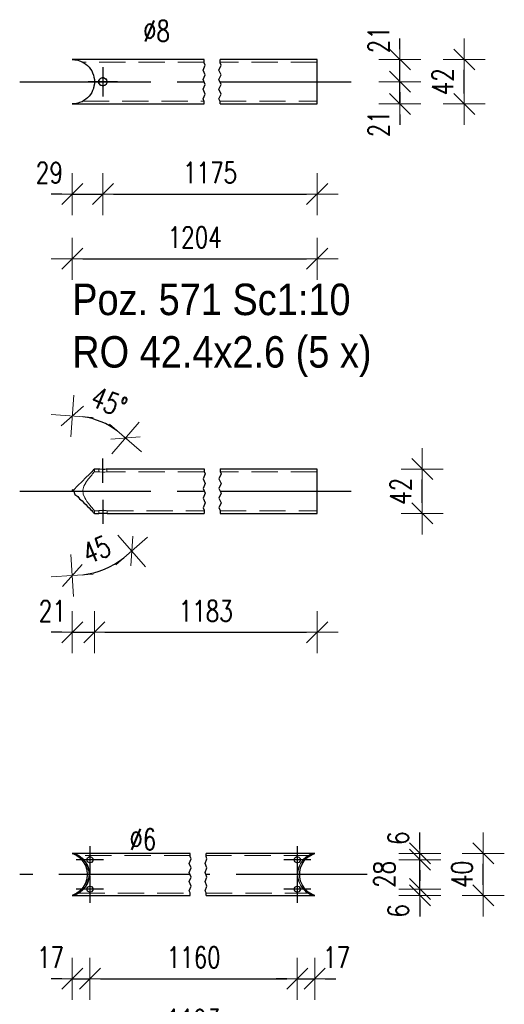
# Model space of a CAD drawing. Header units: millimetres. Extents: x -848 to 5, y 10127 to 10797.
# Tile 17 of 39: x -718 to -672, y 10525 to 10619. Entities that reach past the tile are written whole.
import ezdxf

# ---------------------------------------------------------------- set-up
doc = ezdxf.new("R2010")
doc.units = ezdxf.units.MM
doc.header["$LTSCALE"] = 10
doc.linetypes.add('HIDDEN', pattern=[0.375, 0.25, -0.125])
doc.linetypes.add('MITTE', pattern=[2, 1.25, -0.25, 0.25, -0.25])
doc.layers.get('Defpoints').update_dxf_attribs({"color": 1})
for name, color, linetype, lineweight in [('PS_DIM', 4, 'Continuous', 13), ('PS_Hidden', 2, 'HIDDEN', 9), ('PS_Shape', 161, 'Continuous', 30), ('PS_SOLID', 7, 'Continuous', 30), ('PS_TEXT', 3, 'Continuous', 18)]:
    doc.layers.add(name, color=color, linetype=linetype, lineweight=lineweight)
doc.layers.add('PS_Mid', color=5, linetype='MITTE')
doc.styles.add('gil', font='txt', dxfattribs={"width": 0.9})
doc.styles.add('simplex', font='simplex.shx', dxfattribs={"width": 0.75})
doc.dimstyles.new('1_10_PRZ', dxfattribs={"dimtxt": 2, "dimasz": 1, "dimexe": 2, "dimexo": 5, "dimgap": 1, "dimtad": 1, "dimdec": 0, "dimlfac": 10, "dimtxsty": 'simplex', "dimblk": 'dimznak', "dimcen": 2, "dimse1": 1, "dimse2": 1, "dimclrt": 3, "dimadec": 1, "dimazin": 0, "dimtfac": 1, "dimtdec": 0, "dimtix": 1, "dimtmove": 2, "dimatfit": 3, "dimldrblk": 'dim-grot', "dimfxl": 1, "dimarcsym": 0})
doc.dimstyles.new('1_10_PRZ_DS1-LS10', dxfattribs={"dimtxt": 2, "dimasz": 1, "dimexe": 2, "dimexo": 5, "dimgap": 1, "dimtad": 1, "dimdec": 0, "dimlfac": 10, "dimtxsty": 'simplex', "dimblk": 'dimznak', "dimcen": 2, "dimse1": 1, "dimse2": 1, "dimclrt": 3, "dimadec": 1, "dimazin": 0, "dimtfac": 1, "dimtdec": 0, "dimtix": 1, "dimtmove": 2, "dimatfit": 3, "dimldrblk": 'dim-grot', "dimfxl": 1, "dimarcsym": 0})

# ---------------------------------------------------------------- blocks, each defined once
blk = doc.blocks.new('dimznak')
at = {"color": 0}
for points in [[(0, 2), (0, -2)], [(-2, 0), (2, 0)]]:
    blk.add_lwpolyline(points, dxfattribs=at)
at = {"color": 2}
blk.add_lwpolyline([(1, 1), (-1, -1)], dxfattribs=at)
blk = doc.blocks.new('*D98')
at = {"layer": 'Defpoints', "color": 0, "transparency": 16777216}
for p in [(-710.201, 10612.614), (-713.121, 10610.497), (-710.201, 10601.902)]:
    blk.add_point(p, dxfattribs=at)
at = {"layer": 'PS_DIM', "color": 0, "lineweight": -2, "transparency": 16777216}
for p, q in [((-714.121, 10601.902), (-715.121, 10601.902)), ((-713.121, 10601.902), (-710.201, 10601.902)), ((-709.201, 10601.902), (-708.201, 10601.902))]:
    blk.add_line(p, q, dxfattribs=at)
blk.add_blockref('dimznak', (-713.121, 10601.902), dxfattribs=at)
at = {"layer": 'PS_DIM', "color": 0, "lineweight": -2, "transparency": 16777216, "rotation": 180}
blk.add_blockref('dimznak', (-710.201, 10601.902), dxfattribs=at)
at = {"layer": 'PS_DIM', "color": 3, "transparency": 16777216, "insert": (-715.299, 10603.942), "char_height": 2, "attachment_point": 5, "style": 'simplex'}
blk.add_mtext('29', dxfattribs=at)
blk = doc.blocks.new('dim-grot')
blk.add_hatch(color=256).paths.add_polyline_path([(0, 0), (-2, 0.5), (-2, -0.5)])
blk.add_lwpolyline([(0, 0), (-2, 0.5), (-2, -0.5), (0, 0)])
blk = doc.blocks.new('*D99')
at = {"layer": 'Defpoints', "color": 0, "transparency": 16777216}
for p in [(-710.201, 10612.614), (-689.801, 10610.497), (-689.801, 10601.902)]:
    blk.add_point(p, dxfattribs=at)
at = {"layer": 'PS_DIM', "color": 0, "lineweight": -2, "transparency": 16777216}
blk.add_line((-709.201, 10601.902), (-690.801, 10601.902), dxfattribs=at)
at = {"layer": 'PS_DIM', "color": 0, "lineweight": -2, "transparency": 16777216, "rotation": 180}
blk.add_blockref('dimznak', (-710.201, 10601.902), dxfattribs=at)
at = {"layer": 'PS_DIM', "color": 0, "lineweight": -2, "transparency": 16777216}
blk.add_blockref('dimznak', (-689.801, 10601.902), dxfattribs=at)
at = {"layer": 'PS_DIM', "color": 3, "transparency": 16777216, "insert": (-700.001, 10603.942), "char_height": 2, "attachment_point": 5, "style": 'simplex'}
blk.add_mtext('1175', dxfattribs=at)
blk = doc.blocks.new('*D100')
at = {"layer": 'Defpoints', "color": 0, "transparency": 16777216}
for p in [(-713.121, 10610.497), (-689.801, 10610.497), (-689.801, 10595.749)]:
    blk.add_point(p, dxfattribs=at)
at = {"layer": 'PS_DIM', "color": 0, "lineweight": -2, "transparency": 16777216}
blk.add_line((-712.121, 10595.749), (-690.801, 10595.749), dxfattribs=at)
at = {"layer": 'PS_DIM', "color": 0, "lineweight": -2, "transparency": 16777216, "rotation": 180}
blk.add_blockref('dimznak', (-713.121, 10595.749), dxfattribs=at)
at = {"layer": 'PS_DIM', "color": 0, "lineweight": -2, "transparency": 16777216}
blk.add_blockref('dimznak', (-689.801, 10595.749), dxfattribs=at)
at = {"layer": 'PS_DIM', "color": 3, "transparency": 16777216, "insert": (-701.461, 10597.789), "char_height": 2, "attachment_point": 5, "style": 'simplex'}
blk.add_mtext('1204', dxfattribs=at)
blk = doc.blocks.new('*D101')
at = {"layer": 'Defpoints', "color": 0, "transparency": 16777216}
for p in [(-710.201, 10612.614), (-681.921, 10612.614), (-713.121, 10610.497)]:
    blk.add_point(p, dxfattribs=at)
at = {"layer": 'PS_DIM', "color": 0, "lineweight": -2, "transparency": 16777216}
for p, q in [((-681.921, 10613.614), (-681.921, 10614.614)), ((-681.921, 10610.497), (-681.921, 10612.614)), ((-681.921, 10609.497), (-681.921, 10608.497))]:
    blk.add_line(p, q, dxfattribs=at)
for p, rotation in [((-681.921, 10612.614), 270), ((-681.921, 10610.497), 90)]:
    blk.add_blockref('dimznak', p, dxfattribs=dict(at, rotation=rotation))
at = {"layer": 'PS_DIM', "color": 3, "transparency": 16777216, "insert": (-683.961, 10608.604), "char_height": 2, "attachment_point": 5, "rotation": 90, "style": 'simplex'}
blk.add_mtext('21', dxfattribs=at)
blk = doc.blocks.new('*D102')
at = {"layer": 'Defpoints', "color": 0, "transparency": 16777216}
for p in [(-713.121, 10614.732), (-681.921, 10614.732), (-710.201, 10612.614)]:
    blk.add_point(p, dxfattribs=at)
at = {"layer": 'PS_DIM', "color": 0, "lineweight": -2, "transparency": 16777216}
for p, q in [((-681.921, 10615.732), (-681.921, 10616.732)), ((-681.921, 10612.614), (-681.921, 10614.732)), ((-681.921, 10611.614), (-681.921, 10610.614))]:
    blk.add_line(p, q, dxfattribs=at)
for p, rotation in [((-681.921, 10614.732), 270), ((-681.921, 10612.614), 90)]:
    blk.add_blockref('dimznak', p, dxfattribs=dict(at, rotation=rotation))
at = {"layer": 'PS_DIM', "color": 3, "transparency": 16777216, "insert": (-683.961, 10616.624), "char_height": 2, "attachment_point": 5, "rotation": 90, "style": 'simplex'}
blk.add_mtext('21', dxfattribs=at)
blk = doc.blocks.new('*D103')
at = {"layer": 'Defpoints', "color": 0, "transparency": 16777216}
for p in [(-689.801, 10614.732), (-675.801, 10614.732), (-689.801, 10610.497)]:
    blk.add_point(p, dxfattribs=at)
at = {"layer": 'PS_DIM', "color": 0, "lineweight": -2, "transparency": 16777216}
blk.add_line((-675.801, 10611.497), (-675.801, 10613.732), dxfattribs=at)
for p, rotation in [((-675.801, 10614.732), 90), ((-675.801, 10610.497), 270)]:
    blk.add_blockref('dimznak', p, dxfattribs=dict(at, rotation=rotation))
at = {"layer": 'PS_DIM', "color": 3, "transparency": 16777216, "insert": (-677.841, 10612.614), "char_height": 2, "attachment_point": 5, "rotation": 90, "style": 'simplex'}
blk.add_mtext('42', dxfattribs=at)
blk = doc.blocks.new('*D104')
at = {"layer": 'Defpoints', "color": 0, "transparency": 16777216}
for p in [(-709.535, 10579.805), (-713.121, 10573.747), (-713.121, 10573.595), (-713.013, 10573.702)]:
    blk.add_point(p, dxfattribs=at)
at = {"layer": 'PS_DIM', "color": 0, "lineweight": -2, "transparency": 16777216}
blk.add_arc((-713.121, 10573.595), 7.171, 52.99611, 82.00389, dxfattribs=at)
for p, rotation in [((-713.121, 10580.766), 176.0019427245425), ((-708.05, 10578.666), 318.9980572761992)]:
    blk.add_blockref('dimznak', p, dxfattribs=dict(at, rotation=rotation))
at = {"layer": 'PS_DIM', "color": 3, "transparency": 16777216, "insert": (-709.611, 10582.068), "char_height": 2, "attachment_point": 5, "rotation": 337.5, "style": 'simplex'}
blk.add_mtext('45%%d', dxfattribs=at)
blk = doc.blocks.new('*D105')
at = {"layer": 'Defpoints', "color": 0, "transparency": 16777216}
for p in [(-689.801, 10575.704), (-679.801, 10575.704), (-689.801, 10571.475)]:
    blk.add_point(p, dxfattribs=at)
at = {"layer": 'PS_DIM', "color": 0, "lineweight": -2, "transparency": 16777216}
blk.add_line((-679.801, 10572.475), (-679.801, 10574.704), dxfattribs=at)
for p, rotation in [((-679.801, 10575.704), 90), ((-679.801, 10571.475), 270)]:
    blk.add_blockref('dimznak', p, dxfattribs=dict(at, rotation=rotation))
at = {"layer": 'PS_DIM', "color": 3, "transparency": 16777216, "insert": (-681.841, 10573.589), "char_height": 2, "attachment_point": 5, "rotation": 90, "style": 'simplex'}
blk.add_mtext('42', dxfattribs=at)
blk = doc.blocks.new('*D106')
at = {"layer": 'Defpoints', "color": 0, "transparency": 16777216}
for p in [(-711.432, 10535.678), (-713.121, 10535.078), (-711.432, 10527.143)]:
    blk.add_point(p, dxfattribs=at)
at = {"layer": 'PS_DIM', "color": 0, "lineweight": -2, "transparency": 16777216}
for p, q in [((-714.121, 10527.143), (-715.121, 10527.143)), ((-713.121, 10527.143), (-711.432, 10527.143)), ((-710.432, 10527.143), (-709.432, 10527.143))]:
    blk.add_line(p, q, dxfattribs=at)
blk.add_blockref('dimznak', (-713.121, 10527.143), dxfattribs=at)
at = {"layer": 'PS_DIM', "color": 0, "lineweight": -2, "transparency": 16777216, "rotation": 180}
blk.add_blockref('dimznak', (-711.432, 10527.143), dxfattribs=at)
at = {"layer": 'PS_DIM', "color": 3, "transparency": 16777216, "insert": (-715.192, 10529.183), "char_height": 2, "attachment_point": 5, "style": 'simplex'}
blk.add_mtext('17', dxfattribs=at)
blk = doc.blocks.new('*D107')
at = {"layer": 'Defpoints', "color": 0, "transparency": 16777216}
for p in [(-711.432, 10535.678), (-691.69, 10535.678), (-691.69, 10527.143)]:
    blk.add_point(p, dxfattribs=at)
at = {"layer": 'PS_DIM', "color": 0, "lineweight": -2, "transparency": 16777216}
blk.add_line((-710.432, 10527.143), (-692.69, 10527.143), dxfattribs=at)
at = {"layer": 'PS_DIM', "color": 0, "lineweight": -2, "transparency": 16777216, "rotation": 180}
blk.add_blockref('dimznak', (-711.432, 10527.143), dxfattribs=at)
at = {"layer": 'PS_DIM', "color": 0, "lineweight": -2, "transparency": 16777216}
blk.add_blockref('dimznak', (-691.69, 10527.143), dxfattribs=at)
at = {"layer": 'PS_DIM', "color": 3, "transparency": 16777216, "insert": (-701.561, 10529.183), "char_height": 2, "attachment_point": 5, "style": 'simplex'}
blk.add_mtext('1160', dxfattribs=at)
blk = doc.blocks.new('*D108')
at = {"layer": 'Defpoints', "color": 0, "transparency": 16777216}
for p in [(-691.69, 10535.678), (-690.026, 10535.078), (-690.026, 10527.143)]:
    blk.add_point(p, dxfattribs=at)
at = {"layer": 'PS_DIM', "color": 0, "lineweight": -2, "transparency": 16777216}
for p, q in [((-692.69, 10527.143), (-693.69, 10527.143)), ((-691.69, 10527.143), (-690.026, 10527.143)), ((-689.026, 10527.143), (-688.026, 10527.143))]:
    blk.add_line(p, q, dxfattribs=at)
blk.add_blockref('dimznak', (-691.69, 10527.143), dxfattribs=at)
at = {"layer": 'PS_DIM', "color": 0, "lineweight": -2, "transparency": 16777216, "rotation": 180}
blk.add_blockref('dimznak', (-690.026, 10527.143), dxfattribs=at)
at = {"layer": 'PS_DIM', "color": 3, "transparency": 16777216, "insert": (-687.954, 10529.183), "char_height": 2, "attachment_point": 5, "style": 'simplex'}
blk.add_mtext('17', dxfattribs=at)
blk = doc.blocks.new('*D109')
at = {"layer": 'Defpoints', "color": 0, "transparency": 16777216}
for p in [(-713.121, 10535.078), (-690.026, 10535.078), (-690.026, 10521.185)]:
    blk.add_point(p, dxfattribs=at)
at = {"layer": 'PS_DIM', "color": 0, "lineweight": -2, "transparency": 16777216}
blk.add_line((-712.121, 10521.185), (-691.026, 10521.185), dxfattribs=at)
at = {"layer": 'PS_DIM', "color": 0, "lineweight": -2, "transparency": 16777216, "rotation": 180}
blk.add_blockref('dimznak', (-713.121, 10521.185), dxfattribs=at)
at = {"layer": 'PS_DIM', "color": 0, "lineweight": -2, "transparency": 16777216}
blk.add_blockref('dimznak', (-690.026, 10521.185), dxfattribs=at)
at = {"layer": 'PS_DIM', "color": 3, "transparency": 16777216, "insert": (-701.573, 10523.225), "char_height": 2, "attachment_point": 5, "style": 'simplex'}
blk.add_mtext('1193', dxfattribs=at)
blk = doc.blocks.new('*D110')
at = {"layer": 'Defpoints', "color": 0, "transparency": 16777216}
for p in [(-691.69, 10535.678), (-680.026, 10535.678), (-690.026, 10535.078)]:
    blk.add_point(p, dxfattribs=at)
at = {"layer": 'PS_DIM', "color": 0, "lineweight": -2, "transparency": 16777216}
for p, q in [((-680.026, 10536.678), (-680.026, 10537.678)), ((-680.026, 10535.078), (-680.026, 10535.678)), ((-680.026, 10534.078), (-680.026, 10533.078))]:
    blk.add_line(p, q, dxfattribs=at)
for p, rotation in [((-680.026, 10535.678), 270), ((-680.026, 10535.078), 90)]:
    blk.add_blockref('dimznak', p, dxfattribs=dict(at, rotation=rotation))
at = {"layer": 'PS_DIM', "color": 3, "transparency": 16777216, "insert": (-682.066, 10533.614), "char_height": 2, "attachment_point": 5, "rotation": 90, "style": 'simplex'}
blk.add_mtext('6', dxfattribs=at)
blk = doc.blocks.new('*D111')
at = {"layer": 'Defpoints', "color": 0, "transparency": 16777216}
for p in [(-691.69, 10538.478), (-680.026, 10538.478), (-691.69, 10535.678)]:
    blk.add_point(p, dxfattribs=at)
at = {"layer": 'PS_DIM', "color": 0, "lineweight": -2, "transparency": 16777216}
for p, q in [((-680.026, 10539.478), (-680.026, 10540.478)), ((-680.026, 10535.678), (-680.026, 10538.478)), ((-680.026, 10534.678), (-680.026, 10533.678))]:
    blk.add_line(p, q, dxfattribs=at)
for p, rotation in [((-680.026, 10538.478), 270), ((-680.026, 10535.678), 90)]:
    blk.add_blockref('dimznak', p, dxfattribs=dict(at, rotation=rotation))
at = {"layer": 'PS_DIM', "color": 3, "transparency": 16777216, "insert": (-683.41, 10537.078), "char_height": 2, "attachment_point": 5, "rotation": 90, "style": 'simplex'}
blk.add_mtext('28', dxfattribs=at)
blk = doc.blocks.new('*D112')
at = {"layer": 'Defpoints', "color": 0, "transparency": 16777216}
for p in [(-690.026, 10539.078), (-680.026, 10539.078), (-691.69, 10538.478)]:
    blk.add_point(p, dxfattribs=at)
at = {"layer": 'PS_DIM', "color": 0, "lineweight": -2, "transparency": 16777216}
for p, q in [((-680.026, 10540.078), (-680.026, 10541.078)), ((-680.026, 10538.478), (-680.026, 10539.078)), ((-680.026, 10537.478), (-680.026, 10536.478))]:
    blk.add_line(p, q, dxfattribs=at)
for p, rotation in [((-680.026, 10539.078), 270), ((-680.026, 10538.478), 90)]:
    blk.add_blockref('dimznak', p, dxfattribs=dict(at, rotation=rotation))
at = {"layer": 'PS_DIM', "color": 3, "transparency": 16777216, "insert": (-682.066, 10540.542), "char_height": 2, "attachment_point": 5, "rotation": 90, "style": 'simplex'}
blk.add_mtext('6', dxfattribs=at)
blk = doc.blocks.new('*D113')
at = {"layer": 'Defpoints', "color": 0, "transparency": 16777216}
for p in [(-690.026, 10539.078), (-673.986, 10539.078), (-690.026, 10535.078)]:
    blk.add_point(p, dxfattribs=at)
at = {"layer": 'PS_DIM', "color": 0, "lineweight": -2, "transparency": 16777216}
blk.add_line((-673.986, 10536.078), (-673.986, 10538.078), dxfattribs=at)
for p, rotation in [((-673.986, 10539.078), 90), ((-673.986, 10535.078), 270)]:
    blk.add_blockref('dimznak', p, dxfattribs=dict(at, rotation=rotation))
at = {"layer": 'PS_DIM', "color": 3, "transparency": 16777216, "insert": (-676.026, 10537.078), "char_height": 2, "attachment_point": 5, "rotation": 90, "style": 'simplex'}
blk.add_mtext('40', dxfattribs=at)
blk = doc.blocks.new('*D493')
at = {"layer": 'Defpoints', "color": 0, "transparency": 16777216}
for p in [(-713.121, 10573.595), (-713.121, 10573.595), (-711.011, 10571.475), (-713.121, 10565.563), (-711.048, 10565.835)]:
    blk.add_point(p, dxfattribs=at)
at = {"layer": 'PS_DIM', "color": 0, "lineweight": -2, "transparency": 16777216}
blk.add_arc((-713.121, 10573.595), 8.031, 277.13859, 307.71405, dxfattribs=at)
for p, rotation in [((-707.456, 10567.901), 41.28334221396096), ((-713.121, 10565.563), 183.5692970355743)]:
    blk.add_blockref('dimznak', p, dxfattribs=dict(at, rotation=rotation))
at = {"layer": 'PS_DIM', "color": 3, "transparency": 16777216, "insert": (-710.82, 10568.02), "char_height": 2, "attachment_point": 5, "rotation": 22.42632, "style": 'simplex'}
blk.add_mtext('45', dxfattribs=at)
blk = doc.blocks.new('*D494')
at = {"layer": 'Defpoints', "color": 0, "transparency": 16777216}
for p in [(-713.121, 10573.595), (-711.011, 10571.475), (-711.011, 10560.15)]:
    blk.add_point(p, dxfattribs=at)
at = {"layer": 'PS_DIM', "color": 0, "lineweight": -2, "transparency": 16777216}
for p, q in [((-714.121, 10560.15), (-715.121, 10560.15)), ((-713.121, 10560.15), (-711.011, 10560.15)), ((-710.011, 10560.15), (-709.011, 10560.15))]:
    blk.add_line(p, q, dxfattribs=at)
blk.add_blockref('dimznak', (-713.121, 10560.15), dxfattribs=at)
at = {"layer": 'PS_DIM', "color": 0, "lineweight": -2, "transparency": 16777216, "rotation": 180}
blk.add_blockref('dimznak', (-711.011, 10560.15), dxfattribs=at)
at = {"layer": 'PS_DIM', "color": 3, "transparency": 16777216, "insert": (-715.013, 10562.19), "char_height": 2, "attachment_point": 5, "style": 'simplex'}
blk.add_mtext('21', dxfattribs=at)
blk = doc.blocks.new('*D495')
at = {"layer": 'Defpoints', "color": 0, "transparency": 16777216}
for p in [(-711.011, 10571.475), (-689.801, 10571.475), (-689.801, 10560.15)]:
    blk.add_point(p, dxfattribs=at)
at = {"layer": 'PS_DIM', "color": 0, "lineweight": -2, "transparency": 16777216}
blk.add_line((-710.011, 10560.15), (-690.801, 10560.15), dxfattribs=at)
at = {"layer": 'PS_DIM', "color": 0, "lineweight": -2, "transparency": 16777216, "rotation": 180}
blk.add_blockref('dimznak', (-711.011, 10560.15), dxfattribs=at)
at = {"layer": 'PS_DIM', "color": 0, "lineweight": -2, "transparency": 16777216}
blk.add_blockref('dimznak', (-689.801, 10560.15), dxfattribs=at)
at = {"layer": 'PS_DIM', "color": 3, "transparency": 16777216, "insert": (-700.406, 10562.19), "char_height": 2, "attachment_point": 5, "style": 'simplex'}
blk.add_mtext('1183', dxfattribs=at)
blk = doc.blocks.new('*X655')
at = {"color": 1}
for p, q in [((-700.648, 10613.73), (-700.453, 10614.19)), ((-700.551, 10614.419), (-700.551, 10614.734)), ((-700.453, 10614.19), (-700.551, 10614.419)), ((-699.148, 10613.73), (-698.953, 10614.19)), ((-699.051, 10614.419), (-699.051, 10614.734)), ((-698.953, 10614.19), (-699.051, 10614.419)), ((-700.453, 10613.271), (-700.648, 10613.73)), ((-700.648, 10612.811), (-700.453, 10613.271)), ((-698.953, 10613.271), (-699.148, 10613.73)), ((-699.148, 10612.811), (-698.953, 10613.271)), ((-700.453, 10612.352), (-700.648, 10612.811)), ((-700.648, 10611.892), (-700.453, 10612.352)), ((-698.953, 10612.352), (-699.148, 10612.811)), ((-699.148, 10611.892), (-698.953, 10612.352)), ((-700.453, 10611.433), (-700.648, 10611.892)), ((-700.648, 10610.973), (-700.453, 10611.433)), ((-698.953, 10611.433), (-699.148, 10611.892)), ((-699.148, 10610.973), (-698.953, 10611.433)), ((-700.551, 10610.744), (-700.648, 10610.973)), ((-700.551, 10610.494), (-700.551, 10610.744)), ((-699.051, 10610.744), (-699.148, 10610.973)), ((-699.051, 10610.494), (-699.051, 10610.744))]:
    blk.add_line(p, q, dxfattribs=at)
at = {"layer": 'PS_Hidden', "color": 2, "linetype": 'HIDDEN'}
for p, q in [((-700.551, 10614.472), (-712.113, 10614.472)), ((-689.801, 10614.472), (-699.051, 10614.472)), ((-711.512, 10613.995), (-711.489, 10613.962)), ((-710.601, 10612.614), (-710.576, 10612.681)), ((-710.576, 10612.548), (-710.601, 10612.614)), ((-710.531, 10612.805), (-710.507, 10612.871)), ((-710.507, 10612.357), (-710.531, 10612.424)), ((-710.507, 10612.871), (-710.446, 10612.907)), ((-710.446, 10612.322), (-710.507, 10612.357)), ((-710.331, 10612.973), (-710.27, 10613.008)), ((-710.27, 10612.22), (-710.331, 10612.256)), ((-710.27, 10613.008), (-710.201, 10612.996)), ((-710.07, 10612.973), (-710.001, 10612.961)), ((-710.001, 10612.268), (-710.07, 10612.256)), ((-710.001, 10612.961), (-709.955, 10612.907)), ((-709.955, 10612.322), (-710.001, 10612.268)), ((-709.87, 10612.805), (-709.868, 10612.803)), ((-709.868, 10612.426), (-709.87, 10612.424)), ((-709.868, 10612.803), (-709.825, 10612.751)), ((-709.825, 10612.478), (-709.868, 10612.426)), ((-709.825, 10612.751), (-709.825, 10612.681)), ((-709.825, 10612.548), (-709.825, 10612.478)), ((-711.184, 10611.778), (-711.213, 10611.712)), ((-711.055, 10612.188), (-711.082, 10612.058)), ((-710.201, 10612.233), (-710.27, 10612.22)), ((-712.113, 10610.757), (-700.551, 10610.757)), ((-699.051, 10610.757), (-689.801, 10610.757))]:
    blk.add_line(p, q, dxfattribs=at)
at = {"layer": 'PS_Mid', "color": 5, "linetype": 'MITTE'}
for p, q in [((-710.201, 10614.014), (-710.201, 10611.214)), ((-710.201, 10614.014), (-710.201, 10611.214)), ((-718.121, 10612.614), (-700.551, 10612.614)), ((-708.801, 10612.614), (-711.601, 10612.614)), ((-708.801, 10612.614), (-711.601, 10612.614)), ((-699.051, 10612.614), (-684.801, 10612.614))]:
    blk.add_line(p, q, dxfattribs=at)
at = {"layer": 'PS_SOLID', "color": 7, "linetype": 'Continuous'}
for p, q in [((-713.013, 10614.732), (-713.121, 10614.732)), ((-713.121, 10614.732), (-713.121, 10614.731)), ((-713.121, 10614.726), (-713.013, 10614.732)), ((-713.121, 10614.731), (-713.121, 10614.726)), ((-700.551, 10614.732), (-713.013, 10614.732)), ((-713.013, 10614.732), (-712.871, 10614.71)), ((-712.871, 10614.71), (-712.589, 10614.667)), ((-712.589, 10614.667), (-712.416, 10614.602)), ((-712.416, 10614.602), (-712.187, 10614.518)), ((-712.187, 10614.518), (-712.02, 10614.413)), ((-712.02, 10614.413), (-711.823, 10614.291)), ((-711.823, 10614.291), (-711.676, 10614.151)), ((-711.676, 10614.151), (-711.512, 10613.995)), ((-689.801, 10614.732), (-699.051, 10614.732)), ((-689.801, 10614.71), (-689.801, 10614.732)), ((-689.801, 10614.602), (-689.801, 10614.71)), ((-689.801, 10614.413), (-689.801, 10614.602)), ((-689.801, 10614.151), (-689.801, 10614.413)), ((-689.801, 10613.825), (-689.801, 10614.151)), ((-711.512, 10613.995), (-711.394, 10613.825)), ((-711.394, 10613.825), (-711.267, 10613.643)), ((-711.267, 10613.643), (-711.184, 10613.45)), ((-711.184, 10613.45), (-711.098, 10613.249)), ((-711.098, 10613.249), (-711.055, 10613.041)), ((-689.801, 10613.45), (-689.801, 10613.825)), ((-689.801, 10613.041), (-689.801, 10613.45)), ((-711.055, 10613.041), (-711.011, 10612.829)), ((-711.011, 10612.4), (-711.055, 10612.188)), ((-711.011, 10612.829), (-711.011, 10612.614)), ((-711.011, 10612.614), (-711.011, 10612.4)), ((-710.576, 10612.751), (-710.401, 10612.961)), ((-710.576, 10612.681), (-710.532, 10612.803)), ((-710.576, 10612.614), (-710.576, 10612.751)), ((-710.576, 10612.478), (-710.576, 10612.614)), ((-710.532, 10612.426), (-710.576, 10612.548)), ((-710.401, 10612.268), (-710.576, 10612.478)), ((-710.532, 10612.803), (-710.531, 10612.805)), ((-710.531, 10612.424), (-710.532, 10612.426)), ((-710.446, 10612.907), (-710.331, 10612.973)), ((-710.331, 10612.256), (-710.446, 10612.322)), ((-710.401, 10612.961), (-710.131, 10613.008)), ((-710.131, 10612.22), (-710.401, 10612.268)), ((-710.201, 10612.996), (-710.07, 10612.973)), ((-710.07, 10612.256), (-710.201, 10612.233)), ((-710.131, 10613.008), (-709.894, 10612.871)), ((-709.894, 10612.357), (-710.131, 10612.22)), ((-709.955, 10612.907), (-709.87, 10612.805)), ((-709.87, 10612.424), (-709.955, 10612.322)), ((-709.894, 10612.871), (-709.801, 10612.614)), ((-709.801, 10612.614), (-709.894, 10612.357)), ((-709.825, 10612.681), (-709.825, 10612.548)), ((-689.801, 10612.614), (-689.801, 10613.041)), ((-689.801, 10612.188), (-689.801, 10612.614)), ((-711.394, 10611.403), (-711.512, 10611.233)), ((-711.267, 10611.586), (-711.394, 10611.403)), ((-711.184, 10611.778), (-711.267, 10611.586)), ((-711.098, 10611.98), (-711.184, 10611.778)), ((-711.055, 10612.188), (-711.098, 10611.98)), ((-689.801, 10611.778), (-689.801, 10612.188)), ((-689.801, 10611.403), (-689.801, 10611.778)), ((-689.801, 10611.078), (-689.801, 10611.403)), ((-713.013, 10610.497), (-713.121, 10610.503)), ((-713.121, 10610.503), (-713.121, 10610.497)), ((-713.121, 10610.497), (-713.013, 10610.497)), ((-712.871, 10610.519), (-713.013, 10610.497)), ((-713.013, 10610.497), (-700.551, 10610.497)), ((-712.589, 10610.562), (-712.871, 10610.519)), ((-712.416, 10610.626), (-712.589, 10610.562)), ((-712.187, 10610.711), (-712.416, 10610.626)), ((-712.02, 10610.815), (-712.187, 10610.711)), ((-711.823, 10610.938), (-712.02, 10610.815)), ((-711.676, 10611.078), (-711.823, 10610.938)), ((-711.512, 10611.233), (-711.676, 10611.078)), ((-699.051, 10610.497), (-689.801, 10610.497)), ((-689.801, 10610.815), (-689.801, 10611.078)), ((-689.801, 10610.626), (-689.801, 10610.815)), ((-689.801, 10610.519), (-689.801, 10610.626)), ((-689.801, 10610.497), (-689.801, 10610.519))]:
    blk.add_line(p, q, dxfattribs=at)
blk = doc.blocks.new('*X656')
at = {"color": 3, "style": 'gil', "width": 0.9}
for s, p in [('Poz. 571 Sc1:10', (-713.121, 10590.374, 0.6)), ('RO 42.4x2.6 (5 x)', (-713.121, 10585.374, 0.6))]:
    blk.add_text(s, height=3, dxfattribs=at).set_placement(p)
blk = doc.blocks.new('*X657')
at = {"color": 1}
for p, q in [((-700.551, 10575.715), (-700.551, 10575.465)), ((-699.051, 10575.715), (-699.051, 10575.465)), ((-700.453, 10575.236), (-700.648, 10574.776)), ((-700.648, 10574.776), (-700.453, 10574.317)), ((-700.551, 10575.465), (-700.453, 10575.236)), ((-698.953, 10575.236), (-699.148, 10574.776)), ((-699.148, 10574.776), (-698.953, 10574.317)), ((-699.051, 10575.465), (-698.953, 10575.236)), ((-700.453, 10574.317), (-700.648, 10573.857)), ((-700.648, 10573.857), (-700.453, 10573.398)), ((-698.953, 10574.317), (-699.148, 10573.857)), ((-699.148, 10573.857), (-698.953, 10573.398)), ((-700.453, 10573.398), (-700.648, 10572.938)), ((-700.648, 10572.938), (-700.453, 10572.479)), ((-698.953, 10573.398), (-699.148, 10572.938)), ((-699.148, 10572.938), (-698.953, 10572.479)), ((-700.453, 10572.479), (-700.648, 10572.02)), ((-700.648, 10572.02), (-700.551, 10571.79)), ((-698.953, 10572.479), (-699.148, 10572.02)), ((-699.148, 10572.02), (-699.051, 10571.79)), ((-700.551, 10571.79), (-700.551, 10571.475)), ((-699.051, 10571.79), (-699.051, 10571.475))]:
    blk.add_line(p, q, dxfattribs=at)
at = {"layer": 'PS_Hidden', "color": 2, "linetype": 'HIDDEN'}
for p, q in [((-711.011, 10575.445), (-711.011, 10575.704)), ((-710.601, 10575.445), (-710.601, 10575.704)), ((-709.825, 10575.445), (-709.825, 10575.704)), ((-711.607, 10574.733), (-711.816, 10574.414)), ((-711.512, 10574.828), (-711.607, 10574.733)), ((-711.394, 10575.006), (-711.512, 10574.828)), ((-711.267, 10575.133), (-711.394, 10575.006)), ((-711.213, 10575.221), (-711.267, 10575.133)), ((-711.098, 10575.336), (-711.213, 10575.221)), ((-711.082, 10575.37), (-711.098, 10575.336)), ((-711.011, 10575.44), (-711.082, 10575.37)), ((-711.011, 10575.445), (-711.011, 10575.44)), ((-710.601, 10575.445), (-711.011, 10575.445)), ((-710.532, 10575.445), (-710.601, 10575.445)), ((-710.507, 10575.431), (-710.532, 10575.445)), ((-710.27, 10575.403), (-710.507, 10575.431)), ((-710.001, 10575.413), (-710.27, 10575.403)), ((-709.868, 10575.445), (-710.001, 10575.413)), ((-709.825, 10575.445), (-709.868, 10575.445)), ((-700.551, 10575.445), (-709.825, 10575.445)), ((-689.801, 10575.445), (-699.051, 10575.445)), ((-712.022, 10574.061), (-712.113, 10573.689)), ((-711.823, 10574.396), (-712.022, 10574.061)), ((-711.816, 10574.414), (-711.823, 10574.396)), ((-712.113, 10573.689), (-712.083, 10573.313)), ((-712.083, 10573.313), (-711.932, 10572.949)), ((-711.932, 10572.949), (-711.823, 10572.811)), ((-711.823, 10572.811), (-711.72, 10572.611)), ((-711.72, 10572.611), (-711.512, 10572.356)), ((-711.512, 10572.356), (-711.489, 10572.313)), ((-711.489, 10572.313), (-711.29, 10572.068)), ((-711.29, 10572.068), (-711.267, 10572.049)), ((-711.267, 10572.049), (-711.14, 10571.886)), ((-711.14, 10571.886), (-711.098, 10571.855)), ((-711.098, 10571.855), (-711.044, 10571.773)), ((-711.044, 10571.773), (-711.011, 10571.757)), ((-711.011, 10571.757), (-711.011, 10571.735)), ((-711.011, 10571.735), (-710.576, 10571.735)), ((-711.011, 10571.497), (-711.011, 10571.735)), ((-710.576, 10571.749), (-710.401, 10571.77)), ((-710.576, 10571.735), (-710.576, 10571.749)), ((-710.576, 10571.735), (-710.576, 10571.489)), ((-710.401, 10571.77), (-710.242, 10571.773)), ((-710.242, 10571.773), (-710.131, 10571.779)), ((-710.131, 10571.779), (-710.097, 10571.773)), ((-710.097, 10571.773), (-709.894, 10571.761)), ((-709.894, 10571.761), (-709.801, 10571.735)), ((-709.801, 10571.735), (-700.551, 10571.735)), ((-709.801, 10571.475), (-709.801, 10571.735)), ((-699.051, 10571.735), (-689.801, 10571.735))]:
    blk.add_line(p, q, dxfattribs=at)
at = {"layer": 'PS_Mid', "color": 5, "linetype": 'MITTE'}
for p, q in [((-710.201, 10574.408), (-710.201, 10576.715)), ((-718.121, 10573.595), (-700.551, 10573.595)), ((-699.051, 10573.595), (-684.801, 10573.595)), ((-710.201, 10572.782), (-710.201, 10570.475))]:
    blk.add_line(p, q, dxfattribs=at)
at = {"layer": 'PS_SOLID', "color": 7, "linetype": 'Continuous'}
for p, q in [((-711.011, 10575.704), (-711.098, 10575.618)), ((-710.522, 10575.704), (-711.011, 10575.704)), ((-710.507, 10575.695), (-710.522, 10575.704)), ((-710.27, 10575.667), (-710.507, 10575.695)), ((-710.001, 10575.677), (-710.27, 10575.667)), ((-709.89, 10575.704), (-710.001, 10575.677)), ((-700.551, 10575.704), (-709.89, 10575.704)), ((-689.801, 10575.704), (-699.051, 10575.704)), ((-689.801, 10575.618), (-689.801, 10575.704)), ((-711.823, 10574.892), (-712.187, 10574.528)), ((-711.512, 10575.203), (-711.823, 10574.892)), ((-711.267, 10575.448), (-711.512, 10575.203)), ((-711.098, 10575.618), (-711.267, 10575.448)), ((-689.801, 10575.448), (-689.801, 10575.618)), ((-689.801, 10575.203), (-689.801, 10575.448)), ((-689.801, 10574.892), (-689.801, 10575.203)), ((-689.801, 10574.528), (-689.801, 10574.892)), ((-712.589, 10574.126), (-713.013, 10573.702)), ((-712.187, 10574.528), (-712.589, 10574.126)), ((-689.801, 10574.126), (-689.801, 10574.528)), ((-689.801, 10573.702), (-689.801, 10574.126)), ((-713.013, 10573.702), (-713.121, 10573.738)), ((-713.121, 10573.738), (-713.121, 10573.702)), ((-713.121, 10573.702), (-713.121, 10573.689)), ((-713.121, 10573.595), (-713.013, 10573.702)), ((-713.121, 10573.689), (-713.121, 10573.595)), ((-713.013, 10573.702), (-712.871, 10573.274)), ((-712.871, 10573.274), (-712.589, 10573.107)), ((-712.589, 10573.107), (-712.416, 10572.859)), ((-712.416, 10572.859), (-712.187, 10572.686)), ((-689.801, 10573.274), (-689.801, 10573.702)), ((-689.801, 10572.859), (-689.801, 10573.274)), ((-689.801, 10572.473), (-689.801, 10572.859)), ((-712.187, 10572.686), (-712.02, 10572.473)), ((-712.02, 10572.473), (-711.823, 10572.315)), ((-711.823, 10572.315), (-711.676, 10572.134)), ((-711.676, 10572.134), (-711.512, 10572.001)), ((-711.512, 10572.001), (-711.394, 10571.855)), ((-689.801, 10572.134), (-689.801, 10572.473)), ((-689.801, 10571.855), (-689.801, 10572.134)), ((-711.394, 10571.855), (-711.267, 10571.754)), ((-711.267, 10571.754), (-711.184, 10571.647)), ((-711.184, 10571.647), (-711.098, 10571.583)), ((-711.098, 10571.583), (-711.055, 10571.518)), ((-711.055, 10571.518), (-711.011, 10571.497)), ((-711.011, 10571.497), (-711.011, 10571.475)), ((-711.011, 10571.475), (-710.576, 10571.475)), ((-710.576, 10571.489), (-710.401, 10571.51)), ((-710.576, 10571.475), (-710.576, 10571.489)), ((-710.401, 10571.51), (-710.131, 10571.515)), ((-710.131, 10571.515), (-709.894, 10571.501)), ((-709.894, 10571.501), (-709.801, 10571.475)), ((-709.801, 10571.475), (-700.551, 10571.475)), ((-699.051, 10571.475), (-689.801, 10571.475)), ((-689.801, 10571.647), (-689.801, 10571.855)), ((-689.801, 10571.518), (-689.801, 10571.647)), ((-689.801, 10571.475), (-689.801, 10571.518))]:
    blk.add_line(p, q, dxfattribs=at)
blk = doc.blocks.new('*X658')
at = {"color": 1}
for p, q in [((-701.882, 10538.781), (-701.882, 10539.078)), ((-700.382, 10538.781), (-700.382, 10539.078)), ((-701.973, 10538.131), (-701.79, 10538.564)), ((-701.79, 10537.697), (-701.973, 10538.131)), ((-701.79, 10538.564), (-701.882, 10538.781)), ((-700.473, 10538.131), (-700.29, 10538.564)), ((-700.29, 10537.697), (-700.473, 10538.131)), ((-700.29, 10538.564), (-700.382, 10538.781)), ((-701.973, 10537.264), (-701.79, 10537.697)), ((-701.79, 10536.83), (-701.973, 10537.264)), ((-700.473, 10537.264), (-700.29, 10537.697)), ((-700.29, 10536.83), (-700.473, 10537.264)), ((-701.973, 10536.397), (-701.79, 10536.83)), ((-701.79, 10535.963), (-701.973, 10536.397)), ((-700.473, 10536.397), (-700.29, 10536.83)), ((-700.29, 10535.963), (-700.473, 10536.397)), ((-701.973, 10535.53), (-701.79, 10535.963)), ((-701.882, 10535.313), (-701.973, 10535.53)), ((-700.473, 10535.53), (-700.29, 10535.963)), ((-700.382, 10535.313), (-700.473, 10535.53)), ((-701.882, 10535.078), (-701.882, 10535.313)), ((-700.382, 10535.078), (-700.382, 10535.313))]:
    blk.add_line(p, q, dxfattribs=at)
at = {"layer": 'PS_Hidden', "color": 2, "linetype": 'HIDDEN'}
for p, q in [((-690.473, 10538.981), (-690.21, 10539.078)), ((-701.882, 10538.878), (-712.521, 10538.878)), ((-690.471, 10538.878), (-700.382, 10538.878)), ((-691.397, 10538.107), (-691.209, 10538.375)), ((-691.378, 10538.107), (-691.132, 10538.459)), ((-691.228, 10538.107), (-691.041, 10538.375)), ((-691.209, 10538.375), (-691.15, 10538.459)), ((-691.15, 10538.459), (-690.838, 10538.754)), ((-691.132, 10538.459), (-690.819, 10538.754)), ((-691.041, 10538.375), (-690.982, 10538.459)), ((-690.982, 10538.459), (-690.67, 10538.754)), ((-690.838, 10538.754), (-690.473, 10538.981)), ((-690.819, 10538.754), (-690.62, 10538.878)), ((-690.67, 10538.754), (-690.471, 10538.878)), ((-691.653, 10537.292), (-691.566, 10537.713)), ((-691.653, 10536.863), (-691.653, 10537.292)), ((-691.634, 10537.292), (-691.548, 10537.713)), ((-691.634, 10536.863), (-691.634, 10537.292)), ((-691.566, 10537.713), (-691.397, 10538.107)), ((-691.548, 10537.713), (-691.378, 10538.107)), ((-691.485, 10537.292), (-691.398, 10537.713)), ((-691.485, 10536.863), (-691.485, 10537.292)), ((-691.398, 10537.713), (-691.228, 10538.107)), ((-691.566, 10536.443), (-691.653, 10536.863)), ((-691.548, 10536.443), (-691.634, 10536.863)), ((-691.397, 10536.049), (-691.566, 10536.443)), ((-691.378, 10536.049), (-691.548, 10536.443)), ((-691.398, 10536.443), (-691.485, 10536.863)), ((-691.228, 10536.049), (-691.398, 10536.443)), ((-691.15, 10535.697), (-691.397, 10536.049)), ((-691.132, 10535.697), (-691.378, 10536.049)), ((-690.982, 10535.697), (-691.228, 10536.049)), ((-691.022, 10535.575), (-691.15, 10535.697)), ((-690.819, 10535.401), (-691.132, 10535.697)), ((-690.838, 10535.401), (-691.022, 10535.575)), ((-690.854, 10535.575), (-690.982, 10535.697)), ((-690.67, 10535.401), (-690.854, 10535.575)), ((-690.473, 10535.175), (-690.838, 10535.401)), ((-690.62, 10535.278), (-690.819, 10535.401)), ((-690.471, 10535.278), (-690.67, 10535.401)), ((-712.521, 10535.278), (-701.882, 10535.278)), ((-700.382, 10535.278), (-690.471, 10535.278)), ((-690.21, 10535.078), (-690.473, 10535.175))]:
    blk.add_line(p, q, dxfattribs=at)
at = {"layer": 'PS_Mid', "color": 5, "linetype": 'MITTE'}
for p, q in [((-711.432, 10539.778), (-711.432, 10537.178)), ((-711.432, 10539.778), (-711.432, 10537.178)), ((-691.69, 10539.778), (-691.69, 10537.178)), ((-691.69, 10539.778), (-691.69, 10537.178)), ((-710.132, 10538.478), (-712.732, 10538.478)), ((-710.132, 10538.478), (-712.732, 10538.478)), ((-690.39, 10538.478), (-692.99, 10538.478)), ((-690.39, 10538.478), (-692.99, 10538.478)), ((-701.882, 10537.078), (-718.121, 10537.078)), ((-711.432, 10536.978), (-711.432, 10534.378)), ((-711.432, 10536.978), (-711.432, 10534.378)), ((-685.026, 10537.078), (-700.382, 10537.078)), ((-691.69, 10536.978), (-691.69, 10534.378)), ((-691.69, 10536.978), (-691.69, 10534.378)), ((-710.132, 10535.678), (-712.732, 10535.678)), ((-710.132, 10535.678), (-712.732, 10535.678)), ((-690.39, 10535.678), (-692.99, 10535.678)), ((-690.39, 10535.678), (-692.99, 10535.678))]:
    blk.add_line(p, q, dxfattribs=at)
at = {"layer": 'PS_SOLID', "color": 7, "linetype": 'Continuous'}
for p, q in [((-712.934, 10539.078), (-713.121, 10539.078)), ((-713.121, 10539.078), (-713.074, 10539.066)), ((-711.484, 10539.078), (-712.934, 10539.078)), ((-712.934, 10539.078), (-712.887, 10539.066)), ((-701.882, 10539.078), (-711.484, 10539.078)), ((-691.742, 10539.078), (-700.382, 10539.078)), ((-690.026, 10539.078), (-691.742, 10539.078)), ((-690.286, 10538.981), (-690.026, 10539.077)), ((-690.026, 10539.077), (-690.026, 10539.078)), ((-713.074, 10539.066), (-712.687, 10538.877)), ((-712.887, 10539.066), (-712.5, 10538.877)), ((-712.687, 10538.877), (-712.347, 10538.614)), ((-712.669, 10538.877), (-712.67, 10538.878)), ((-712.67, 10538.878), (-712.521, 10538.878)), ((-712.328, 10538.614), (-712.669, 10538.877)), ((-712.521, 10538.878), (-712.519, 10538.877)), ((-712.519, 10538.877), (-712.178, 10538.614)), ((-712.5, 10538.877), (-712.16, 10538.614)), ((-712.347, 10538.614), (-712.066, 10538.289)), ((-712.047, 10538.289), (-712.328, 10538.614)), ((-712.178, 10538.614), (-711.898, 10538.289)), ((-712.16, 10538.614), (-711.879, 10538.289)), ((-712.066, 10538.289), (-711.857, 10537.914)), ((-711.838, 10537.914), (-712.047, 10538.289)), ((-711.898, 10538.289), (-711.689, 10537.914)), ((-711.879, 10538.289), (-711.67, 10537.914)), ((-711.732, 10538.478), (-711.662, 10538.671)), ((-711.662, 10538.285), (-711.732, 10538.478)), ((-711.662, 10538.671), (-711.484, 10538.773)), ((-711.484, 10538.182), (-711.662, 10538.285)), ((-711.484, 10538.773), (-711.282, 10538.738)), ((-711.282, 10538.218), (-711.484, 10538.182)), ((-711.282, 10538.738), (-711.15, 10538.581)), ((-711.15, 10538.375), (-711.282, 10538.218)), ((-711.15, 10538.581), (-711.15, 10538.375)), ((-691.99, 10538.478), (-691.92, 10538.671)), ((-691.92, 10538.285), (-691.99, 10538.478)), ((-691.92, 10538.671), (-691.742, 10538.773)), ((-691.742, 10538.182), (-691.92, 10538.285)), ((-691.742, 10538.773), (-691.54, 10538.738)), ((-691.54, 10538.218), (-691.742, 10538.182)), ((-691.54, 10538.738), (-691.408, 10538.581)), ((-691.408, 10538.375), (-691.54, 10538.218)), ((-691.408, 10538.581), (-691.408, 10538.375)), ((-691.21, 10538.107), (-690.964, 10538.459)), ((-690.964, 10538.459), (-690.651, 10538.754)), ((-690.651, 10538.754), (-690.286, 10538.981)), ((-711.857, 10537.914), (-711.728, 10537.505)), ((-711.709, 10537.505), (-711.838, 10537.914)), ((-711.728, 10537.505), (-711.684, 10537.078)), ((-711.666, 10537.078), (-711.709, 10537.505)), ((-711.689, 10537.914), (-711.56, 10537.505)), ((-711.67, 10537.914), (-711.541, 10537.505)), ((-711.56, 10537.505), (-711.516, 10537.078)), ((-711.541, 10537.505), (-711.497, 10537.078)), ((-691.466, 10537.292), (-691.38, 10537.713)), ((-691.466, 10536.863), (-691.466, 10537.292)), ((-691.38, 10537.713), (-691.21, 10538.107)), ((-711.728, 10536.651), (-711.857, 10536.242)), ((-711.838, 10536.242), (-711.709, 10536.651)), ((-711.684, 10537.078), (-711.728, 10536.651)), ((-711.709, 10536.651), (-711.666, 10537.078)), ((-711.56, 10536.651), (-711.689, 10536.242)), ((-711.541, 10536.651), (-711.67, 10536.242)), ((-711.516, 10537.078), (-711.56, 10536.651)), ((-711.497, 10537.078), (-711.541, 10536.651)), ((-691.38, 10536.443), (-691.466, 10536.863)), ((-691.21, 10536.049), (-691.38, 10536.443)), ((-712.347, 10535.541), (-712.687, 10535.279)), ((-712.669, 10535.279), (-712.328, 10535.541)), ((-712.178, 10535.541), (-712.519, 10535.279)), ((-712.16, 10535.541), (-712.5, 10535.279)), ((-712.066, 10535.867), (-712.347, 10535.541)), ((-712.328, 10535.541), (-712.047, 10535.867)), ((-711.898, 10535.867), (-712.178, 10535.541)), ((-711.879, 10535.867), (-712.16, 10535.541)), ((-711.857, 10536.242), (-712.066, 10535.867)), ((-712.047, 10535.867), (-711.838, 10536.242)), ((-711.689, 10536.242), (-711.898, 10535.867)), ((-711.67, 10536.242), (-711.879, 10535.867)), ((-711.732, 10535.678), (-711.662, 10535.871)), ((-711.662, 10535.485), (-711.732, 10535.678)), ((-711.662, 10535.871), (-711.484, 10535.973)), ((-711.484, 10535.382), (-711.662, 10535.485)), ((-711.484, 10535.973), (-711.282, 10535.938)), ((-711.282, 10535.418), (-711.484, 10535.382)), ((-711.282, 10535.938), (-711.15, 10535.781)), ((-711.15, 10535.575), (-711.282, 10535.418)), ((-711.15, 10535.781), (-711.15, 10535.575)), ((-691.99, 10535.678), (-691.92, 10535.871)), ((-691.92, 10535.485), (-691.99, 10535.678)), ((-691.92, 10535.871), (-691.742, 10535.973)), ((-691.742, 10535.382), (-691.92, 10535.485)), ((-691.742, 10535.973), (-691.54, 10535.938)), ((-691.54, 10535.418), (-691.742, 10535.382)), ((-691.54, 10535.938), (-691.408, 10535.781)), ((-691.408, 10535.575), (-691.54, 10535.418)), ((-691.408, 10535.781), (-691.408, 10535.575)), ((-690.964, 10535.697), (-691.21, 10536.049)), ((-690.651, 10535.401), (-690.964, 10535.697)), ((-690.286, 10535.175), (-690.651, 10535.401)), ((-713.074, 10535.09), (-713.121, 10535.078)), ((-713.121, 10535.078), (-712.934, 10535.078)), ((-712.687, 10535.279), (-713.074, 10535.09)), ((-712.887, 10535.09), (-712.934, 10535.078)), ((-712.934, 10535.078), (-701.882, 10535.078)), ((-712.5, 10535.279), (-712.887, 10535.09)), ((-712.67, 10535.278), (-712.669, 10535.279)), ((-712.521, 10535.278), (-712.67, 10535.278)), ((-712.519, 10535.279), (-712.521, 10535.278)), ((-700.382, 10535.078), (-690.026, 10535.078)), ((-690.026, 10535.079), (-690.286, 10535.175)), ((-690.026, 10535.078), (-690.026, 10535.079))]:
    blk.add_line(p, q, dxfattribs=at)

msp = doc.modelspace()

# ---------------------------------------------------------------- block references
at = {"layer": 'PS_Shape', "color": 31}
for name in ['*X655', '*X657', '*X658']:
    msp.add_blockref(name, (0, 0), dxfattribs=at)
at = {"layer": 'PS_TEXT'}
msp.add_blockref('*X656', (0, 0), dxfattribs=at)

# ---------------------------------------------------------------- texts
at = {"layer": 'PS_DIM', "char_height": 2, "attachment_point": 7, "style": 'simplex'}
for s, insert in [('\\A1;%%c8', (-706.382, 10616.433, 0.6)), ('\\A1;%%c6', (-707.684, 10539.426, 0.6))]:
    msp.add_mtext(s, dxfattribs=dict(at, insert=insert))

# ---------------------------------------------------------------- dimensions: what is measured, and where the dimension line sits
at = {"layer": 'PS_DIM'}
for base, p1, p2, text, picture, middle in [((-681.921, 10614.732, 0.6), (-710.201, 10612.614, 0.6), (-713.121, 10614.732, 0.6), '21', '*D102', (-683.961, 10616.624, 0.6)), ((-675.801, 10614.732, 0.6), (-689.801, 10610.497, 0.6), (-689.801, 10614.732, 0.6), '42', '*D103', (-677.841, 10612.614, 0.6)), ((-681.921, 10612.614, 0.6), (-713.121, 10610.497, 0.6), (-710.201, 10612.614, 0.6), '21', '*D101', (-683.961, 10608.604, 0.6)), ((-679.801, 10575.704, 0.6), (-689.801, 10571.475, 0.6), (-689.801, 10575.704, 0.6), '42', '*D105', (-681.841, 10573.589, 0.6)), ((-680.026, 10539.078, 0.6), (-691.69, 10538.478, 0.6), (-690.026, 10539.078, 0.6), '6', '*D112', (-682.066, 10540.542, 0.6)), ((-673.986, 10539.078, 0.6), (-690.026, 10535.078, 0.6), (-690.026, 10539.078, 0.6), '40', '*D113', (-676.026, 10537.078, 0.6)), ((-680.026, 10538.478, 0.6), (-691.69, 10535.678, 0.6), (-691.69, 10538.478, 0.6), '28', '*D111', (-683.41, 10537.078, 0.6)), ((-680.026, 10535.678, 0.6), (-690.026, 10535.078, 0.6), (-691.69, 10535.678, 0.6), '6', '*D110', (-682.066, 10533.614, 0.6))]:
    dim = msp.add_linear_dim(base=base, p1=p1, p2=p2, angle=90, text=text, dimstyle='1_10_PRZ_DS1-LS10', dxfattribs=at)
    dim.commit()
    dim.dimension.update_dxf_attribs({"geometry": picture, "text_midpoint": middle, "dimtype": 128})
for base, p1, p2, text, picture, middle in [((-710.201, 10601.902, 0.6), (-713.121, 10610.497, 0.6), (-710.201, 10612.614, 0.6), '29', '*D98', (-715.299, 10603.942, 0.6)), ((-689.801, 10601.902, 0.6), (-710.201, 10612.614, 0.6), (-689.801, 10610.497, 0.6), '1175', '*D99', (-700.001, 10603.942, 0.6)), ((-689.801, 10595.749, 0.6), (-713.121, 10610.497, 0.6), (-689.801, 10610.497, 0.6), '1204', '*D100', (-701.461, 10597.789, 0.6)), ((-689.801, 10560.15, 0.6), (-711.011, 10571.475, 0.6), (-689.801, 10571.475, 0.6), '1183', '*D495', (-700.406, 10562.19, 0.6)), ((-711.432, 10527.143, 0.6), (-713.121, 10535.078, 0.6), (-711.432, 10535.678, 0.6), '17', '*D106', (-715.192, 10529.183, 0.6)), ((-691.69, 10527.143, 0.6), (-711.432, 10535.678, 0.6), (-691.69, 10535.678, 0.6), '1160', '*D107', (-701.561, 10529.183, 0.6)), ((-690.026, 10527.143, 0.6), (-691.69, 10535.678, 0.6), (-690.026, 10535.078, 0.6), '17', '*D108', (-687.954, 10529.183, 0.6)), ((-690.026, 10521.185, 0.6), (-713.121, 10535.078, 0.6), (-690.026, 10535.078, 0.6), '1193', '*D109', (-701.573, 10523.225, 0.6))]:
    dim = msp.add_linear_dim(base=base, p1=p1, p2=p2, text=text, dimstyle='1_10_PRZ_DS1-LS10', dxfattribs=at)
    dim.commit()
    dim.dimension.update_dxf_attribs({"geometry": picture, "text_midpoint": middle, "dimtype": 128})
dim = msp.add_angular_dim_3p(base=(-709.535, 10579.805, 0.6), center=(-713.121, 10573.595, 0.6), p1=(-713.013, 10573.702, 0.6), p2=(-713.121, 10573.747, 0.6), text='45%%d', dimstyle='1_10_PRZ_DS1-LS10', dxfattribs=at)
dim.commit()
dim.dimension.update_dxf_attribs({"geometry": '*D104', "text_midpoint": (-709.611, 10582.068, 0.6)})
dim = msp.add_linear_dim(base=(-711.011, 10560.15, 0.6), p1=(-713.121, 10573.595, 0.6), p2=(-711.011, 10571.475, 0.6), dimstyle='1_10_PRZ_DS1-LS10', dxfattribs=at)
dim.commit()
dim.dimension.update_dxf_attribs({"geometry": '*D494', "text_midpoint": (-715.013, 10562.19, 0.6), "dimtype": 128})
dim = msp.add_angular_dim_2l(base=(-711.048, 10565.835), line1=((-711.011, 10571.475, 0.6), (-713.121, 10573.595, 0.6)), line2=((-713.121, 10565.563, 0.6), (-713.121, 10573.595, 0.6)), text='45', dimstyle='1_10_PRZ', dxfattribs=at)
dim.commit()
dim.dimension.update_dxf_attribs({"geometry": '*D493', "text_midpoint": (-710.82, 10568.02, 0.6)})

doc.saveas('drawing.dxf')
